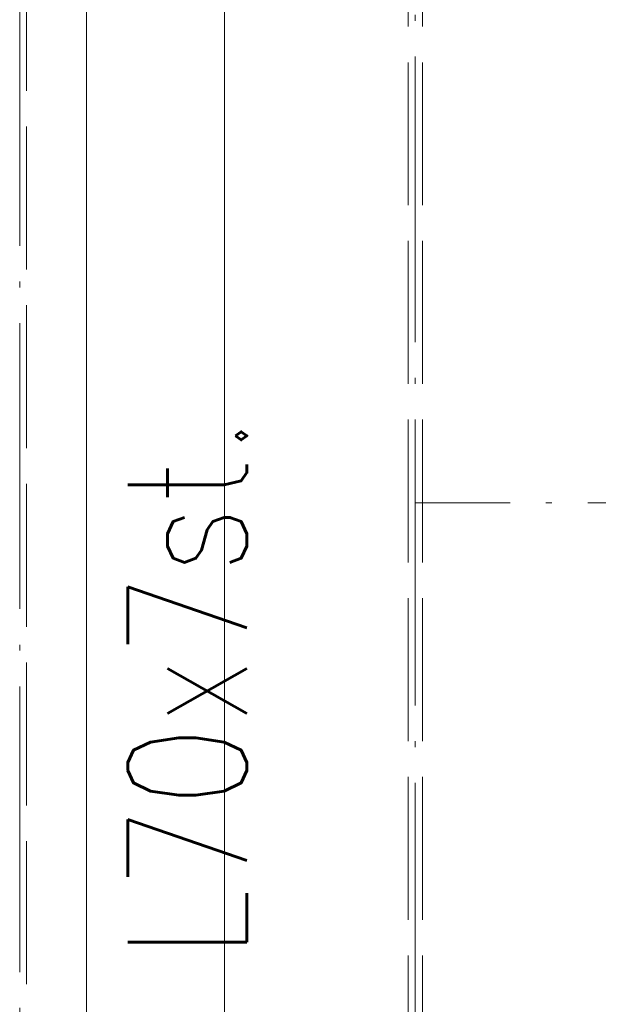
# Paper-space layout 'Layout1' of a CAD drawing. Extents: x -2 to 1033, y -36 to 596.
# Tile 113 of 181: x 706 to 719, y 467 to 487. Entities that reach past the tile are written whole.
import ezdxf

# ---------------------------------------------------------------- set-up
doc = ezdxf.new("R2010")
doc.units = 0
doc.linetypes.add('ACAD_ISO02W100', pattern=[15, 12, -3])
doc.linetypes.add('ACAD_ISO04W100', pattern=[30.5, 24, -3, 0.5, -3])
for name, color, linetype, lineweight in [('SS_1.ET-HALA_TaO-JD-LAVKA-ZEBRIK', 9, 'CONTINUOUS', 13), ('SS_1.ET-HALA_TaO-SLOUP', 9, 'CONTINUOUS', 13), ('SS_1.ET-HALA_TaO-ZTUZENI_VODOROVNE', 9, 'CONTINUOUS', 13), ('SS_STAV.OK-POPIS_PROFILU', 9, 'CONTINUOUS', 13)]:
    doc.layers.add(name, color=color, linetype=linetype, lineweight=lineweight)
doc.styles.add('romans.shx', font='romans.shx', dxfattribs={"height": 5})

psp = doc.layouts.get("Layout1")

# ---------------------------------------------------------------- linework, layer by layer
at = {"layer": 'SS_1.ET-HALA_TaO-JD-LAVKA-ZEBRIK', "color": 9, "linetype": 'ACAD_ISO04W100', "ltscale": 0.25}
psp.add_line((706.3704, 452.1604), (706.3704, 498.1604), dxfattribs=at)
at = {"layer": 'SS_1.ET-HALA_TaO-JD-LAVKA-ZEBRIK', "color": 9, "linetype": 'ACAD_ISO02W100', "ltscale": 0.25}
psp.add_line((706.5104, 452.1604), (706.5104, 498.1539), dxfattribs=at)
at = {"layer": 'SS_1.ET-HALA_TaO-JD-LAVKA-ZEBRIK', "color": 5, "linetype": 'Continuous', "ltscale": 0.25}
psp.add_line((707.7704, 452.1604), (707.7704, 498.0957), dxfattribs=at)
at = {"layer": 'SS_1.ET-HALA_TaO-SLOUP', "color": 9, "linetype": 'ACAD_ISO02W100', "ltscale": 0.25}
for p, q in [((714.5204, 307.2604), (714.5204, 534.2051)), ((714.8204, 307.2604), (714.8204, 534.2051))]:
    psp.add_line(p, q, dxfattribs=at)
at = {"layer": 'SS_1.ET-HALA_TaO-SLOUP', "color": 9, "linetype": 'ACAD_ISO04W100', "ltscale": 0.25}
psp.add_line((714.6704, 305.2604), (714.6704, 534.2051), dxfattribs=at)
at = {"layer": 'SS_1.ET-HALA_TaO-SLOUP', "color": 5, "linetype": 'Continuous', "ltscale": 0.25}
psp.add_line((710.6704, 494.6604), (710.6704, 459.5604), dxfattribs=at)
at = {"layer": 'SS_1.ET-HALA_TaO-ZTUZENI_VODOROVNE', "color": 9, "linetype": 'ACAD_ISO04W100', "ltscale": 0.25}
psp.add_line((739.5379, 477.2604), (714.6704, 477.2604), dxfattribs=at)

# ---------------------------------------------------------------- texts
at = {"layer": 'SS_STAV.OK-POPIS_PROFILU', "color": 9, "style": 'romans.shx', "width": 0.8}
psp.add_text('L70x7st.', height=2.5, rotation=90, dxfattribs=at).set_placement((711.1382, 467.6991))

doc.saveas('drawing.dxf')
